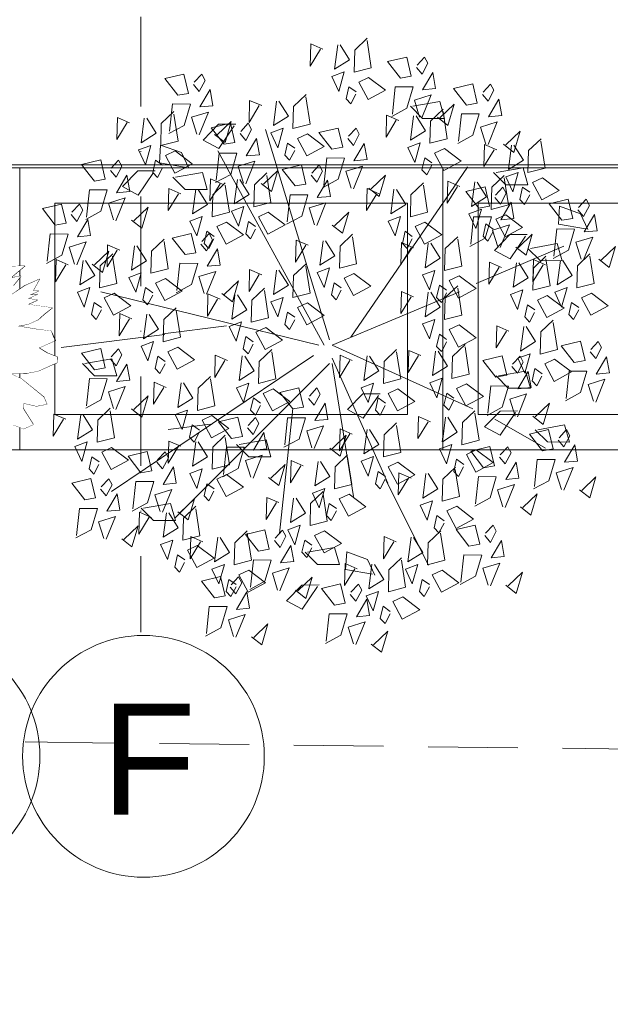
# Model space of a CAD drawing. Header units: centimetres. Extents: x -122 to 72759, y 3298 to 43172.
# Tile 95 of 243: x 36866 to 36949, y 10552 to 10692. Entities that reach past the tile are written whole.
import ezdxf

# ---------------------------------------------------------------- set-up
doc = ezdxf.new("R2010")
doc.units = ezdxf.units.CM
doc.header["$MEASUREMENT"] = 0
doc.linetypes.add('DASH2', pattern=[19.05, 12.7, -6.35])
doc.linetypes.add('DASHDOT', pattern=[25.4, 12.7, -6.35, 0, -6.35])
for name, color, linetype, lineweight in [('0-OSIE', 7, 'DASHDOT', 5), ('0-WIDOSK', 7, 'Continuous', 5), ('1-meble', 7, 'Continuous', 5), ('_ nowe meble', 7, 'Continuous', 5), ('PRZERYWANA', 7, 'DASH2', 5), ('wymiarowanie', 7, 'Continuous', 5), ('ZZZ_Xref', 7, 'Continuous', 5)]:
    doc.layers.add(name, color=color, linetype=linetype, lineweight=lineweight)
doc.styles.get("Standard").update_dxf_attribs({"font": 'ARIAL.TTF'})

# ---------------------------------------------------------------- blocks, each defined once
blk = doc.blocks.new('G$CA1DC9C89')
at = {"layer": '0-OSIE', "lineweight": 5, "ltscale": 40}
for centre in [(2205.18, -27.99), (2237, -28.01)]:
    blk.add_circle(centre, 17.14, dxfattribs=at)
at = {"layer": '1-meble', "lineweight": 5}
for p, q in [((2271.61, 70.53), (2274.34, 71.17)), ((2273.45, 68.17), (2271.61, 70.53)), ((2274.34, 71.17), (2274.98, 68.45)), ((2276.87, 71.15), (2275.81, 70.01)), ((2276.51, 68.72), (2277.33, 70.29)), ((2277.33, 70.29), (2276.87, 71.15)), ((2274.98, 68.45), (2273.45, 68.17)), ((2275.71, 69.68), (2276.51, 68.72)), ((2278.04, 68.99), (2276.58, 66.52)), ((2278.44, 66.7), (2278.04, 68.99)), ((2272.3, 63.08), (2272.72, 66.94)), ((2272.72, 66.94), (2275.25, 66.92)), ((2275.25, 66.92), (2274.36, 63.92)), ((2275.42, 65.05), (2277.82, 65.79)), ((2277.82, 65.79), (2276.5, 62.56)), ((2276.58, 66.52), (2278.44, 66.7)), ((2275.21, 64.19), (2279.04, 64.87)), ((2276.16, 62.66), (2275.42, 65.05)), ((2281.05, 64.48), (2279.02, 62.54)), ((2279.04, 64.87), (2279.72, 62.44)), ((2280.16, 61.48), (2281.05, 64.48)), ((2274.36, 63.92), (2272.21, 62.74)), ((2276.6, 62.45), (2274.87, 64.19)), ((2245.46, 59.4), (2247.65, 61.63)), ((2247.65, 61.63), (2250.11, 61.65)), ((2279.72, 62.44), (2276.6, 62.45)), ((2278.69, 62.64), (2280.16, 61.48)), ((2249.87, 61.41), (2247.68, 58.19)), ((2239.26, 56.17), (2239.44, 58.69)), ((2239.44, 58.69), (2242.38, 57.62)), ((2247.68, 58.19), (2245.46, 59.4)), ((2247.73, 57.55), (2250.26, 57.53)), ((2236.65, 12.21), (2234.81, 14.57)), ((2239.71, 12.76), (2240.54, 14.32)), ((2255.08, 14.47), (2251.95, 14.48)), ((2264.18, 13.06), (2265.96, 14.75)), ((2265.96, 14.41), (2266.55, 10.56)), ((2287.51, 14.41), (2288.31, 13.45)), ((2238.91, 13.72), (2239.71, 12.76)), ((2241.24, 13.03), (2239.78, 10.56)), ((2241.64, 10.73), (2241.24, 13.03)), ((2257.95, 13.93), (2257.87, 10.8)), ((2257.87, 10.8), (2259.32, 13.19)), ((2259.67, 13.18), (2257.95, 13.93)), ((2261.33, 10.36), (2261.77, 13.82)), ((2262.12, 13.81), (2263.45, 11.69)), ((2264.1, 9.94), (2264.18, 13.06)), ((2279.46, 11.32), (2281.24, 13.01)), ((2281.23, 12.67), (2281.82, 8.83)), ((2286.78, 13.18), (2285.25, 12.91)), ((2289.84, 13.72), (2288.39, 11.25)), ((2290.25, 11.43), (2289.84, 13.72)), ((2226.83, 10.74), (2229.55, 11.39)), ((2229.55, 11.39), (2230.2, 8.66)), ((2232.08, 11.36), (2231.02, 10.23)), ((2232.55, 10.5), (2232.08, 11.36)), ((2238.18, 12.48), (2236.65, 12.21)), ((2263.45, 11.69), (2261.33, 10.36)), ((2273.23, 12.19), (2273.15, 9.06)), ((2273.15, 9.06), (2274.6, 11.46)), ((2274.95, 11.45), (2273.23, 12.19)), ((2276.61, 8.62), (2277.05, 12.08)), ((2277.39, 12.08), (2278.73, 9.95)), ((2279.37, 8.2), (2279.46, 11.32)), ((2284.11, 7.81), (2284.53, 11.67)), ((2284.53, 11.67), (2287.05, 11.65)), ((2287.05, 11.65), (2286.17, 8.65)), ((2288.39, 11.25), (2290.25, 11.43)), ((2228.67, 8.39), (2226.83, 10.74)), ((2230.92, 9.9), (2231.72, 8.93)), ((2231.72, 8.93), (2232.55, 10.5)), ((2235.5, 7.11), (2235.92, 10.98)), ((2235.92, 10.98), (2238.45, 10.95)), ((2238.45, 10.95), (2237.56, 7.95)), ((2238.62, 9.09), (2241.02, 9.83)), ((2241.02, 9.83), (2239.7, 6.6)), ((2239.78, 10.56), (2241.64, 10.73)), ((2262.71, 9.97), (2260.96, 9.32)), ((2261.94, 7.21), (2262.71, 9.97)), ((2266.55, 10.56), (2264.1, 9.94)), ((2278.73, 9.95), (2276.61, 8.62)), ((2287.23, 9.79), (2289.62, 10.53)), ((2287.97, 7.39), (2287.23, 9.79)), ((2289.62, 10.53), (2288.3, 7.29)), ((2230.2, 8.66), (2228.67, 8.39)), ((2233.25, 9.21), (2231.8, 6.74)), ((2233.66, 6.91), (2233.25, 9.21)), ((2239.36, 6.7), (2238.62, 9.09)), ((2244.25, 8.51), (2242.22, 6.57)), ((2243.36, 5.51), (2244.25, 8.51)), ((2254.48, 8.71), (2254.4, 5.58)), ((2256.2, 7.97), (2254.48, 8.71)), ((2257.86, 5.14), (2258.3, 8.61)), ((2258.65, 8.6), (2259.98, 6.48)), ((2260.71, 7.85), (2262.49, 9.54)), ((2260.96, 9.32), (2261.94, 7.21)), ((2262.48, 9.19), (2263.07, 5.35)), ((2264.75, 8.53), (2266.16, 9.18)), ((2266.08, 6.06), (2264.75, 8.53)), ((2266.16, 9.18), (2268.54, 7.38)), ((2281.82, 8.83), (2279.37, 8.2)), ((2286.17, 8.65), (2284.01, 7.48)), ((2292.85, 9.21), (2290.83, 7.27)), ((2291.96, 6.21), (2292.85, 9.21)), ((2227.52, 3.29), (2227.94, 7.15)), ((2227.94, 7.15), (2230.47, 7.13)), ((2230.47, 7.13), (2229.58, 4.13)), ((2237.56, 7.95), (2235.41, 6.78)), ((2238.41, 5.44), (2236.68, 7.19)), ((2237.03, 7.19), (2240.85, 7.86)), ((2240.85, 7.86), (2241.54, 5.43)), ((2242.66, 5.76), (2244.44, 7.45)), ((2244.43, 7.11), (2245.02, 3.26)), ((2254.4, 5.58), (2255.85, 7.98)), ((2260.63, 4.72), (2260.71, 7.85)), ((2263.35, 7.87), (2262.95, 6.14)), ((2264.37, 7.15), (2263.35, 7.87)), ((2268.54, 7.38), (2266.08, 6.06)), ((2277.99, 8.23), (2276.23, 7.59)), ((2276.23, 7.59), (2277.22, 5.47)), ((2277.22, 5.47), (2277.99, 8.23)), ((2280.03, 6.79), (2281.44, 7.45)), ((2281.44, 7.45), (2283.82, 5.64)), ((2290.49, 7.37), (2291.96, 6.21)), ((2230.64, 5.27), (2233.03, 6.01)), ((2233.03, 6.01), (2231.71, 2.77)), ((2231.8, 6.74), (2233.66, 6.91)), ((2236.43, 6.63), (2236.35, 3.5)), ((2236.35, 3.5), (2237.8, 5.89)), ((2238.15, 5.88), (2236.43, 6.63)), ((2239.81, 3.06), (2240.25, 6.52)), ((2240.6, 6.51), (2241.93, 4.39)), ((2241.89, 6.67), (2243.36, 5.51)), ((2242.57, 2.64), (2242.66, 5.76)), ((2259.98, 6.48), (2257.86, 5.14)), ((2262.95, 6.14), (2263.63, 5.43)), ((2263.63, 5.43), (2264.36, 6.8)), ((2278.62, 6.13), (2278.23, 4.4)), ((2279.65, 5.41), (2278.62, 6.13)), ((2281.35, 4.32), (2280.03, 6.79)), ((2283.82, 5.64), (2281.35, 4.32)), ((2231.38, 2.87), (2230.64, 5.27)), ((2236.26, 4.69), (2234.24, 2.75)), ((2235.37, 1.69), (2236.26, 4.69)), ((2241.54, 5.43), (2238.41, 5.44)), ((2241.93, 4.39), (2239.81, 3.06)), ((2259.24, 4.76), (2257.48, 4.11)), ((2258.47, 2), (2259.24, 4.76)), ((2263.07, 5.35), (2260.63, 4.72)), ((2278.23, 4.4), (2278.9, 3.69)), ((2278.9, 3.69), (2279.64, 5.06)), ((2281.33, 4.14), (2284.06, 4.78)), ((2284.06, 4.78), (2284.7, 2.06)), ((2286.59, 4.76), (2285.53, 3.62)), ((2287.05, 3.9), (2286.59, 4.76)), ((2229.58, 4.13), (2227.42, 2.96)), ((2233.91, 2.85), (2235.37, 1.69)), ((2245.02, 3.26), (2242.57, 2.64)), ((2243.72, 3.15), (2243.64, 0.02)), ((2245.44, 2.41), (2243.72, 3.15)), ((2247.1, -0.42), (2247.54, 3.05)), ((2247.89, 3.04), (2249.22, 0.92)), ((2249.95, 2.29), (2251.73, 3.98)), ((2251.48, 3.44), (2254.2, 4.09)), ((2253.32, 1.09), (2251.48, 3.44)), ((2251.72, 3.63), (2252.31, -0.21)), ((2254.2, 4.09), (2254.84, 1.36)), ((2256.73, 4.07), (2255.67, 2.93)), ((2256.37, 1.63), (2257.2, 3.2)), ((2257.2, 3.2), (2256.73, 4.07)), ((2257.48, 4.11), (2258.47, 2)), ((2261.28, 3.31), (2262.69, 3.97)), ((2262.61, 0.84), (2261.28, 3.31)), ((2262.69, 3.97), (2265.07, 2.17)), ((2271.15, 3.15), (2271.06, 0.02)), ((2272.86, 2.41), (2271.15, 3.15)), ((2274.52, -0.42), (2274.96, 3.05)), ((2275.31, 3.04), (2276.64, 0.92)), ((2277.37, 2.29), (2279.16, 3.98)), ((2279.15, 3.63), (2279.74, -0.21)), ((2283.17, 1.78), (2281.33, 4.14)), ((2285.43, 3.29), (2286.23, 2.33)), ((2286.23, 2.33), (2287.05, 3.9)), ((2241.19, 2.67), (2239.43, 2.03)), ((2239.43, 2.03), (2240.42, -0.09)), ((2240.42, -0.09), (2241.19, 2.67)), ((2243.23, 1.23), (2244.64, 1.88)), ((2243.64, 0.02), (2245.09, 2.42)), ((2244.64, 1.88), (2247.02, 0.08)), ((2249.86, -0.84), (2249.95, 2.29)), ((2255.57, 2.6), (2256.37, 1.63)), ((2257.9, 1.91), (2256.45, -0.56)), ((2258.31, -0.39), (2257.9, 1.91)), ((2259.88, 2.66), (2259.48, 0.93)), ((2260.9, 1.93), (2259.88, 2.66)), ((2260.16, 0.21), (2260.89, 1.58)), ((2260.29, 0.93), (2264.11, 1.61)), ((2265.07, 2.17), (2262.61, 0.84)), ((2264.11, 1.61), (2264.8, -0.82)), ((2271.06, 0.02), (2272.52, 2.42)), ((2277.29, -0.84), (2277.37, 2.29)), ((2284.7, 2.06), (2283.17, 1.78)), ((2287.76, 2.6), (2286.3, 0.13)), ((2288.16, 0.31), (2287.76, 2.6)), ((2241.82, 0.57), (2241.43, -1.16)), ((2242.85, -0.15), (2241.82, 0.57)), ((2244.55, -1.24), (2243.23, 1.23)), ((2247.02, 0.08), (2244.55, -1.24)), ((2249.22, 0.92), (2247.1, -0.42)), ((2254.84, 1.36), (2253.32, 1.09)), ((2259.48, 0.93), (2260.16, 0.21)), ((2261.67, -0.81), (2259.94, 0.93)), ((2265.65, -1.53), (2265.83, 0.99)), ((2265.83, 0.99), (2268.76, -0.08)), ((2271.82, -1.54), (2273.6, 0.15)), ((2276.64, 0.92), (2274.52, -0.42)), ((2282.02, -3.31), (2282.44, 0.55)), ((2282.44, 0.55), (2284.97, 0.53)), ((2284.97, 0.53), (2284.08, -2.47)), ((2286.3, 0.13), (2288.16, 0.31)), ((2241.43, -1.16), (2242.11, -1.87)), ((2242.11, -1.87), (2242.84, -0.5)), ((2248.48, -0.8), (2246.72, -1.45)), ((2247.71, -3.56), (2248.48, -0.8)), ((2252.31, -0.21), (2249.86, -0.84)), ((2252.17, -4.01), (2252.59, -0.15)), ((2252.59, -0.15), (2255.12, -0.17)), ((2255.12, -0.17), (2254.23, -3.17)), ((2255.29, -2.03), (2257.68, -1.29)), ((2257.68, -1.29), (2256.36, -4.52)), ((2256.45, -0.56), (2258.31, -0.39)), ((2264.8, -0.82), (2261.67, -0.81)), ((2265.59, -0.67), (2265.51, -3.8)), ((2267.31, -1.41), (2265.59, -0.67)), ((2268.76, -0.08), (2269.8, -2.31)), ((2268.97, -4.24), (2269.41, -0.78)), ((2269.76, -0.79), (2271.09, -2.91)), ((2273.59, -0.19), (2274.18, -4.03)), ((2275.9, -0.8), (2274.15, -1.45)), ((2275.13, -3.56), (2275.9, -0.8)), ((2279.74, -0.21), (2277.29, -0.84)), ((2285.14, -1.34), (2287.54, -0.6)), ((2285.88, -3.73), (2285.14, -1.34)), ((2287.54, -0.6), (2286.22, -3.83)), ((2245.23, -3.16), (2247.95, -2.52)), ((2246.72, -1.45), (2247.71, -3.56)), ((2247.95, -2.52), (2248.6, -5.24)), ((2250.48, -2.54), (2249.42, -3.68)), ((2250.95, -3.4), (2250.48, -2.54)), ((2250.52, -2.25), (2251.93, -1.59)), ((2251.84, -4.72), (2250.52, -2.25)), ((2251.93, -1.59), (2254.31, -3.39)), ((2256.03, -4.43), (2255.29, -2.03)), ((2260.91, -2.61), (2258.89, -4.55)), ((2260.02, -5.61), (2260.91, -2.61)), ((2265.51, -3.8), (2266.96, -1.41)), ((2269.48, -2.19), (2265.65, -1.53)), ((2271.74, -4.66), (2271.82, -1.54)), ((2274.15, -1.45), (2275.13, -3.56)), ((2277.95, -2.25), (2279.35, -1.59)), ((2279.27, -4.72), (2277.95, -2.25)), ((2279.35, -1.59), (2281.74, -3.39)), ((2284.08, -2.47), (2281.93, -3.65)), ((2290.77, -1.91), (2288.74, -3.85)), ((2289.88, -4.91), (2290.77, -1.91)), ((2247.07, -5.52), (2245.23, -3.16)), ((2249.11, -2.91), (2248.72, -4.63)), ((2250.14, -3.63), (2249.11, -2.91)), ((2249.32, -4.01), (2250.12, -4.97)), ((2249.4, -5.35), (2250.13, -3.98)), ((2250.12, -4.97), (2250.95, -3.4)), ((2254.31, -3.39), (2251.84, -4.72)), ((2254.23, -3.17), (2252.07, -4.34)), ((2257.27, -5.95), (2259.46, -3.72)), ((2259.46, -3.72), (2261.91, -3.69)), ((2261.67, -3.94), (2259.49, -7.16)), ((2262.24, -4.2), (2264.96, -3.56)), ((2264.96, -3.56), (2265.61, -6.29)), ((2267.49, -3.58), (2266.43, -4.72)), ((2267.96, -4.45), (2267.49, -3.58)), ((2271.09, -2.91), (2268.97, -4.24)), ((2274.18, -4.03), (2271.74, -4.66)), ((2276.54, -2.91), (2276.15, -4.63)), ((2277.56, -3.63), (2276.54, -2.91)), ((2276.82, -5.35), (2277.55, -3.98)), ((2281.74, -3.39), (2279.27, -4.72)), ((2288.41, -3.75), (2289.88, -4.91)), ((2248.6, -5.24), (2247.07, -5.52)), ((2248.72, -4.63), (2249.4, -5.35)), ((2251.65, -4.7), (2250.2, -7.17)), ((2252.06, -6.99), (2251.65, -4.7)), ((2258.56, -4.45), (2260.02, -5.61)), ((2264.08, -6.56), (2262.24, -4.2)), ((2266.33, -5.05), (2267.13, -6.01)), ((2267.13, -6.01), (2267.96, -4.45)), ((2270.35, -4.63), (2268.59, -5.27)), ((2268.59, -5.27), (2269.58, -7.39)), ((2269.58, -7.39), (2270.35, -4.63)), ((2272.39, -6.07), (2273.8, -5.41)), ((2273.8, -5.41), (2276.18, -7.22)), ((2276.15, -4.63), (2276.82, -5.35)), ((2245.92, -10.61), (2246.34, -6.75)), ((2246.34, -6.75), (2248.87, -6.77)), ((2248.87, -6.77), (2247.98, -9.77)), ((2259.49, -7.16), (2257.27, -5.95)), ((2265.61, -6.29), (2264.08, -6.56)), ((2268.66, -5.74), (2267.21, -8.21)), ((2269.07, -8.04), (2268.66, -5.74)), ((2270.99, -6.73), (2270.59, -8.46)), ((2272.01, -7.45), (2270.99, -6.73)), ((2273.71, -8.54), (2272.39, -6.07)), ((2249.04, -8.64), (2251.43, -7.89)), ((2251.43, -7.89), (2250.11, -11.13)), ((2250.2, -7.17), (2252.06, -6.99)), ((2262.93, -11.66), (2263.35, -7.79)), ((2263.35, -7.79), (2265.88, -7.82)), ((2265.88, -7.82), (2264.99, -10.82)), ((2267.21, -8.21), (2269.07, -8.04)), ((2271.27, -9.17), (2272, -7.8)), ((2276.18, -7.22), (2273.71, -8.54)), ((2247.98, -9.77), (2245.82, -10.95)), ((2249.78, -11.03), (2249.04, -8.64)), ((2254.66, -9.21), (2252.64, -11.15)), ((2253.77, -12.21), (2254.66, -9.21)), ((2266.05, -9.68), (2268.44, -8.94)), ((2266.79, -12.07), (2266.05, -9.68)), ((2268.44, -8.94), (2267.12, -12.17)), ((2270.59, -8.46), (2271.27, -9.17)), ((2252.31, -11.05), (2253.77, -12.21)), ((2264.99, -10.82), (2262.83, -11.99)), ((2271.67, -10.26), (2269.65, -12.19)), ((2270.78, -13.26), (2271.67, -10.26)), ((2269.32, -12.1), (2270.78, -13.26))]:
    blk.add_line(p, q, dxfattribs=at)
for points in [[(2262.45, 72.27), (2260.73, 73.02), (2260.65, 69.89), (2262.1, 72.28)], [(2264.9, 72.9), (2266.23, 70.78), (2264.11, 69.45), (2264.55, 72.91)], [(2268.73, 73.5), (2269.32, 69.65), (2266.88, 69.03), (2266.96, 72.15), (2268.74, 73.84)], [(2244.12, 67.25), (2244.92, 66.29), (2245.74, 67.85), (2245.27, 68.72), (2244.21, 67.58)], [(2285.08, 65.86), (2285.88, 64.9), (2286.71, 66.46), (2286.24, 67.33), (2285.18, 66.19)], [(2260.05, 65.5), (2260.64, 61.66), (2258.2, 61.03), (2258.28, 64.16), (2260.06, 65.85)], [(2267.15, 66.24), (2266.13, 66.96), (2265.73, 65.23), (2266.41, 64.52), (2267.14, 65.89)], [(2240.71, 60.64), (2241.13, 64.51), (2243.66, 64.48), (2242.77, 61.48), (2240.61, 60.31)], [(2253.77, 64.28), (2252.05, 65.02), (2251.97, 61.89), (2253.42, 64.29)], [(2256.22, 64.91), (2257.55, 62.79), (2255.43, 61.45), (2255.87, 64.92)], [(2241.31, 63.07), (2241.9, 59.23), (2239.45, 58.6), (2239.53, 61.72), (2241.32, 63.42)], [(2244.57, 60.23), (2243.83, 62.62), (2246.22, 63.36), (2244.9, 60.13)], [(2273.21, 62.19), (2271.49, 62.94), (2271.41, 59.81), (2272.86, 62.2)], [(2279.49, 63.42), (2280.09, 59.57), (2277.64, 58.95), (2277.72, 62.07), (2279.5, 63.76)], [(2281.68, 59.25), (2282.1, 63.12), (2284.62, 63.09), (2283.74, 60.09), (2281.58, 58.92)], [(2235.02, 61.85), (2233.31, 62.59), (2233.22, 59.46), (2234.68, 61.86)], [(2237.47, 62.48), (2238.8, 60.35), (2236.68, 59.02), (2237.12, 62.49)], [(2247.1, 60.2), (2248.57, 59.04), (2249.45, 62.04), (2247.43, 60.1)], [(2250.71, 60.3), (2251.51, 59.33), (2252.34, 60.9), (2251.87, 61.77), (2250.81, 60.63)], [(2275.66, 62.82), (2276.99, 60.7), (2274.87, 59.37), (2275.31, 62.83)], [(2285.54, 58.83), (2284.8, 61.23), (2287.19, 61.97), (2285.87, 58.74)], [(2265.99, 59.6), (2266.79, 58.64), (2267.61, 60.21), (2267.15, 61.07), (2266.08, 59.93)], [(2288.06, 58.81), (2289.53, 57.65), (2290.42, 60.65), (2288.4, 58.71)], [(2258.47, 58.24), (2257.45, 58.96), (2257.05, 57.24), (2257.73, 56.52), (2258.46, 57.89)], [(2230.7, 13.75), (2229.67, 14.47), (2229.28, 12.75), (2229.95, 12.03), (2230.69, 13.4)], [(2252.21, 11.56), (2251.47, 13.96), (2253.86, 14.7), (2252.54, 11.46)], [(2282.42, 13.4), (2281.4, 14.13), (2281.01, 12.4), (2281.68, 11.68), (2282.41, 13.06)], [(2292.44, 10.24), (2292.86, 14.11), (2295.39, 14.08), (2294.5, 11.08), (2292.34, 9.91)], [(2254.74, 11.54), (2256.2, 10.38), (2257.09, 13.38), (2255.07, 11.44)], [(2296.3, 9.82), (2295.56, 12.22), (2297.95, 12.96), (2296.63, 9.73)], [(2271.31, 11.66), (2270.29, 12.39), (2269.9, 10.66), (2270.57, 9.95), (2271.3, 11.32)], [(2298.83, 9.8), (2300.29, 8.64), (2301.18, 11.64), (2299.16, 9.7)], [(2247.01, 9.93), (2245.99, 10.65), (2245.6, 8.92), (2246.27, 8.21), (2247, 9.58)], [(2271.39, 11.15), (2277.42, -0.92)]]:
    blk.add_lwpolyline(points, dxfattribs=at)
for points in [[(2240.02, 68.1), (2242.75, 68.74), (2243.39, 66.01), (2241.86, 65.74)], [(2263.73, 68.41), (2264.72, 66.3), (2265.49, 69.06)], [(2271.32, 66.47), (2268.85, 65.15), (2267.53, 67.62), (2268.94, 68.27)], [(2280.99, 66.71), (2283.71, 67.35), (2284.35, 64.62), (2282.82, 64.35)], [(2246.85, 64.26), (2246.45, 66.56), (2244.99, 64.09)], [(2287.82, 62.87), (2287.41, 65.17), (2285.96, 62.7)], [(2246.62, 61.14), (2249.34, 61.79), (2249.98, 59.06), (2248.46, 58.79)], [(2255.05, 60.42), (2256.04, 58.31), (2256.81, 61.07)], [(2262.64, 58.48), (2260.18, 57.15), (2258.85, 59.62), (2260.26, 60.28)], [(2261.89, 60.45), (2264.62, 61.09), (2265.26, 58.37), (2263.73, 58.09)], [(2253.45, 57.31), (2253.04, 59.61), (2251.59, 57.14)], [(2268.72, 56.62), (2268.32, 58.91), (2266.86, 56.44)], [(2274.5, 58.33), (2275.48, 56.22), (2276.25, 58.98)], [(2267.9, 13.84), (2268.88, 11.73), (2269.65, 14.49)], [(2243.6, 12.11), (2244.58, 9.99), (2245.35, 12.75)], [(2275.49, 11.9), (2273.02, 10.58), (2271.7, 13.05), (2273.1, 13.7)], [(2251.19, 10.16), (2248.72, 8.84), (2247.4, 11.31), (2248.8, 11.96)]]:
    blk.add_lwpolyline(points, close=True, dxfattribs=at)
at = {"layer": '_ nowe meble', "lineweight": 5, "ltscale": 0.5}
for points in [[(162.24, 764.75), (77.15, 765.38), (77.15, 495.81), (65.14, 495.81), (65.14, 465.82), (53.15, 465.82), (53.16, 56.24), (4727.78, 55.45)], [(2471.1, 55.45), (2285.24, 55.45)], [(2471.1, 15.45), (2285.24, 15.45)]]:
    blk.add_lwpolyline(points, dxfattribs=at)
at = {"layer": 'PRZERYWANA', "lineweight": 5}
blk.add_lwpolyline([(-389.44, 4.56), (3619.14, -42.34), (5340.22, -63.18)], dxfattribs=at)
at = {"layer": 'wymiarowanie', "lineweight": 5, "ltscale": 0.5}
blk.add_lwpolyline([(2759.45, 55.45), (2759.45, 15.45), (1725.13, 15.45), (1725.13, 3.45), (1437.13, 3.54), (1437.13, -8.46), (957.13, -8.46), (957.13, 3.49), (1.15, 3.49), (1.15, 633.82), (13.15, 633.82), (13.15, 645.82), (25.15, 645.82), (25.14, 705.82), (37.13, 705.82), (36.77, 764.65), (77.15, 765.38), (77.15, 495.81), (65.14, 495.82), (65.14, 465.82), (53.14, 465.82), (53.15, 55.54)], close=True, dxfattribs=at)
at = {"layer": '0-OSIE', "lineweight": 5, "ltscale": 40, "insert": (2218.55, -36.27), "char_height": 15.75, "attachment_point": 7, "rotation": 0}
blk.add_mtext_dynamic_manual_height_columns('\\pxqc;F', width=38.3331, gutter_width=12.5, heights=[17.57], dxfattribs=at)
at = {"lineweight": 5, "ltscale": 0.5}
blk.add_wipeout([(2219.45, 55.45), (2279.45, 55.45), (2279.45, 15.45), (2219.45, 15.45)], dxfattribs=at).dxf.layer = '_ nowe meble'
at = {"layer": '0-OSIE', "lineweight": 5}
blk.add_lwpolyline([(2236.61, 892.87), (2236.61, -10.41)], dxfattribs=at)
at = {"layer": '0-WIDOSK', "lineweight": 5}
for points in [[(2218.2, 41.48), (2220.18, 41.56), (2218.12, 39.83), (2219.62, 40.1), (2218.58, 38.82)], [(2218.36, 37.51), (2220.23, 38.75), (2222.25, 39.66), (2221.35, 38.04), (2222.18, 38.01), (2220.83, 37.4), (2221.99, 37.52), (2220.64, 36.92), (2221.96, 36.7), (2220.61, 36.09), (2224.06, 35.61), (2222.86, 34.67), (2222, 33.88), (2220.66, 33.28), (2219.16, 33.01), (2221.78, 32.57), (2223.92, 32.31), (2224.52, 30.97), (2224.19, 30.82), (2222.16, 29.91), (2223.29, 29.2), (2224.75, 28.64), (2224.72, 27.82), (2222.02, 26.61), (2220.53, 26.34), (2217.71, 26.3)], [(2216.1, 27.19), (2219.67, 25.55), (2222.86, 22.94), (2223.31, 21.93), (2221.81, 21.66), (2220.01, 22.07), (2219.98, 21.24), (2221.37, 19.04), (2220.02, 18.43), (2218.56, 18.99)]]:
    blk.add_lwpolyline(points, dxfattribs=at)
at = {"layer": '1-meble', "lineweight": 5}
for p, q in [((2242.38, 57.62), (2243.42, 55.39)), ((2247.31, 53.69), (2247.73, 57.55)), ((2250.26, 57.53), (2249.37, 54.53)), ((2243.09, 55.51), (2239.26, 56.17)), ((2250.43, 55.67), (2252.82, 56.41)), ((2234.01, 52.79), (2236.2, 55.03)), ((2236.2, 55.03), (2238.65, 55.05)), ((2238.41, 54.8), (2236.23, 51.59)), ((2241.54, 54.11), (2245.36, 54.79)), ((2245.36, 54.79), (2246.05, 52.36)), ((2249.37, 54.53), (2247.21, 53.36)), ((2251.17, 53.27), (2250.43, 55.67)), ((2242.92, 52.37), (2241.19, 54.11)), ((2236.23, 51.59), (2234.01, 52.79)), ((2246.05, 52.36), (2242.92, 52.37)), ((2222.66, 49.67), (2225.39, 50.32)), ((2227.92, 50.29), (2226.86, 49.16)), ((2228.38, 49.43), (2227.92, 50.29)), ((2227.56, 47.86), (2228.38, 49.43)), ((2226.76, 48.83), (2227.56, 47.86)), ((2229.09, 48.14), (2227.63, 45.67)), ((2229.49, 45.84), (2229.09, 48.14)), ((2226.47, 44.2), (2228.87, 44.94)), ((2228.87, 44.94), (2227.55, 41.7)), ((2227.63, 45.67), (2229.49, 45.84)), ((2227.21, 41.8), (2226.47, 44.2)), ((2232.1, 43.62), (2230.07, 41.68)), ((2231.21, 40.62), (2232.1, 43.62)), ((2229.74, 41.78), (2231.21, 40.62)), ((2228.69, 27.69), (2232.52, 28.37)), ((2232.52, 28.37), (2233.21, 25.94)), ((2230.08, 25.95), (2228.35, 27.7)), ((2233.21, 25.94), (2230.08, 25.95)), ((2265.94, 21.16), (2268.13, 23.39)), ((2268.13, 23.39), (2270.59, 23.42)), ((2270.35, 23.17), (2268.17, 19.96)), ((2268.17, 19.96), (2265.94, 21.16)), ((2250.56, 16.22), (2254.39, 16.9)), ((2254.39, 16.9), (2255.08, 14.47)), ((2251.95, 14.48), (2250.22, 16.22)), ((2234.81, 14.57), (2237.54, 15.21)), ((2237.54, 15.21), (2238.18, 12.48)), ((2240.07, 15.19), (2239.01, 14.05)), ((2240.54, 14.32), (2240.07, 15.19))]:
    blk.add_line(p, q, dxfattribs=at)
for points in [[(2263.37, 31.08), (2254.33, 60.88)], [(2262.62, 30.32), (2247.55, 57.87)], [(2232.31, 55.08), (2233.11, 54.12), (2233.94, 55.69), (2233.47, 56.55), (2232.41, 55.42)], [(2239.72, 55.81), (2238.7, 56.53), (2238.31, 54.8), (2238.98, 54.09), (2239.71, 55.46)], [(2252.82, 56.41), (2251.5, 53.17)], [(2262.58, 53), (2263, 56.86), (2265.53, 56.84), (2264.64, 53.84), (2262.48, 52.66)], [(2277.91, 56.16), (2276.89, 56.88), (2276.49, 55.15), (2277.17, 54.44), (2277.9, 55.81)], [(2254.5, 54.38), (2255.09, 50.54), (2252.64, 49.91), (2252.73, 53.04), (2254.51, 54.73)], [(2253.69, 53.25), (2255.16, 52.09), (2256.05, 55.09), (2254.03, 53.15)], [(2260.78, 54.39), (2261.58, 53.42), (2262.41, 54.99), (2261.94, 55.86), (2260.88, 54.72)], [(2266.44, 52.58), (2265.7, 54.97), (2268.09, 55.71), (2266.78, 52.48)], [(2248.21, 53.16), (2246.5, 53.9), (2246.41, 50.77), (2247.87, 53.17)], [(2248.6, 52.99), (2249.19, 49.15), (2246.74, 48.52), (2246.82, 51.64), (2248.61, 53.34)], [(2250.66, 53.79), (2251.99, 51.66), (2249.88, 50.33), (2250.32, 53.8)], [(2268.97, 52.56), (2270.44, 51.4), (2271.32, 54.4), (2269.3, 52.46)], [(2276.72, 52.99), (2277.31, 49.15), (2274.86, 48.52), (2274.94, 51.64), (2276.73, 53.34)], [(2228.91, 48.48), (2229.33, 52.34), (2231.86, 52.32), (2230.97, 49.32), (2228.81, 48.14)], [(2242.31, 51.77), (2240.6, 52.51), (2240.51, 49.38), (2241.97, 51.78)], [(2244.76, 52.4), (2246.09, 50.27), (2243.97, 48.94), (2244.41, 52.41)], [(2270.43, 51.77), (2268.72, 52.51), (2268.63, 49.38), (2270.09, 51.78)], [(2272.88, 52.4), (2274.21, 50.27), (2272.09, 48.94), (2272.53, 52.41)], [(2232.77, 48.06), (2232.03, 50.45), (2234.42, 51.2), (2233.1, 47.96)], [(2257.38, 47.78), (2257.8, 51.64), (2260.32, 51.62), (2259.44, 48.62), (2257.28, 47.45)], [(2261.24, 47.36), (2260.5, 49.76), (2262.89, 50.5), (2261.57, 47.27)], [(2235.3, 48.04), (2236.76, 46.88), (2237.65, 49.88), (2235.63, 47.94)], [(2263.76, 47.34), (2265.23, 46.18), (2266.12, 49.18), (2264.1, 47.24)], [(2252.91, 47.12), (2251.89, 47.84), (2251.5, 46.11), (2252.17, 45.4), (2252.9, 46.77)], [(2245.16, 44.65), (2245.96, 43.69), (2246.78, 45.26), (2246.32, 46.12), (2245.26, 44.99)], [(2247.01, 45.73), (2245.99, 46.45), (2245.6, 44.72), (2246.27, 44.01), (2247, 45.38)], [(2275.13, 45.73), (2274.11, 46.45), (2273.72, 44.72), (2274.39, 44.01), (2275.12, 45.38)], [(2239.92, 44.99), (2240.51, 41.15), (2238.06, 40.52), (2238.15, 43.65), (2239.93, 45.34)], [(2260.37, 44.47), (2258.65, 45.21), (2258.56, 42.08), (2260.02, 44.48)], [(2262.81, 45.1), (2264.15, 42.97), (2262.03, 41.64), (2262.47, 45.11)], [(2266.65, 45.69), (2267.24, 41.85), (2264.79, 41.22), (2264.88, 44.35), (2266.66, 46.04)], [(2275.29, 44.12), (2273.58, 44.86), (2273.49, 41.73), (2274.95, 44.13)], [(2233.63, 43.77), (2231.92, 44.51), (2231.83, 41.39), (2233.29, 43.78)], [(2236.08, 44.4), (2237.41, 42.28), (2235.29, 40.95), (2235.74, 44.41)], [(2228.79, 42.32), (2230.12, 40.19), (2228, 38.86), (2228.44, 42.33)], [(2232.63, 42.91), (2233.22, 39.07), (2230.77, 38.44), (2230.86, 41.56), (2232.64, 43.26)], [(2241.75, 38.05), (2242.17, 41.91), (2244.7, 41.89), (2243.81, 38.89), (2241.66, 37.72)], [(2245.61, 37.63), (2244.87, 40.03), (2247.27, 40.77), (2245.95, 37.53)], [(2253.77, 40.3), (2252.05, 41.04), (2251.97, 37.91), (2253.42, 40.31)], [(2256.22, 40.93), (2257.55, 38.8), (2255.43, 37.47), (2255.87, 40.93)], [(2260.05, 41.52), (2260.64, 37.68), (2258.2, 37.05), (2258.28, 40.17), (2260.06, 41.86)], [(2248.14, 37.61), (2249.61, 36.45), (2250.5, 39.45), (2248.47, 37.51)], [(2265.06, 38.43), (2264.04, 39.15), (2263.65, 37.42), (2264.32, 36.71), (2265.06, 38.08)], [(2261.87, 30.32), (2230.97, 37.87)], [(2238.33, 37.73), (2237.31, 38.46), (2236.92, 36.73), (2237.59, 36.02), (2238.32, 37.39)], [(2254.15, 38.04), (2254.74, 34.2), (2252.29, 33.57), (2252.38, 36.7), (2254.16, 38.39)], [(2275.29, 37.17), (2273.58, 37.91), (2273.49, 34.78), (2274.95, 37.18)], [(2231.04, 35.65), (2230.02, 36.37), (2229.63, 34.64), (2230.3, 33.93), (2231.03, 35.3)], [(2247.87, 36.82), (2246.15, 37.56), (2246.07, 34.43), (2247.52, 36.83)], [(2250.32, 37.45), (2251.65, 35.33), (2249.53, 33.99), (2249.97, 37.46)], [(2241.65, 35.26), (2242.25, 31.42), (2239.8, 30.79), (2239.88, 33.92), (2241.66, 35.61)], [(2258.47, 34.26), (2257.45, 34.98), (2257.05, 33.25), (2257.73, 32.54), (2258.46, 33.91)], [(2235.37, 34.04), (2233.65, 34.78), (2233.57, 31.65), (2235.02, 34.05)], [(2237.82, 34.67), (2239.15, 32.55), (2237.03, 31.21), (2237.47, 34.68)], [(2239.73, 31.9), (2248.78, 33.04)], [(2252.57, 30.78), (2251.54, 31.51), (2251.15, 29.78), (2251.83, 29.06), (2252.56, 30.43)], [(2232.31, 28.32), (2233.11, 27.36), (2233.94, 28.92), (2233.47, 29.79), (2232.41, 28.65)], [(2255.19, 29.35), (2255.78, 25.51), (2253.34, 24.88), (2253.42, 28.01), (2255.2, 29.7)], [(2272.9, 29.35), (2273.49, 25.51), (2271.04, 24.88), (2271.13, 28.01), (2272.91, 29.7)], [(2276.34, 28.83), (2274.62, 29.57), (2274.53, 26.44), (2275.99, 28.83)], [(2261.11, 28.82), (2232.47, 9.57)], [(2240.07, 28), (2239.05, 28.72), (2238.65, 27), (2239.33, 26.28), (2240.06, 27.65)], [(2248.91, 28.13), (2247.19, 28.87), (2247.11, 25.74), (2248.56, 28.14)], [(2251.36, 28.76), (2252.69, 26.64), (2250.57, 25.3), (2251.01, 28.77)], [(2263.75, 28.44), (2271.66, 10.71)], [(2266.61, 28.13), (2264.9, 28.87), (2264.81, 25.74), (2266.27, 28.14)], [(2269.06, 28.76), (2270.39, 26.64), (2268.27, 25.3), (2268.72, 28.77)], [(2263.37, 27.68), (2241.52, 5.8)], [(2263.75, 27.68), (2266.77, 8.82)], [(2228.91, 21.71), (2229.33, 25.58), (2231.86, 25.55), (2230.97, 22.55), (2228.81, 21.38)], [(2246.51, 25.53), (2247.11, 21.69), (2244.66, 21.06), (2244.74, 24.19), (2246.52, 25.88)], [(2232.77, 21.3), (2232.03, 23.69), (2234.42, 24.43), (2233.1, 21.2)], [(2240.23, 24.31), (2238.51, 25.05), (2238.43, 21.92), (2239.88, 24.32)], [(2242.68, 24.94), (2244.01, 22.81), (2241.89, 21.48), (2242.33, 24.95)], [(2260.43, 22.76), (2261.23, 21.79), (2262.06, 23.36), (2261.59, 24.23), (2260.53, 23.09)], [(2235.3, 21.27), (2236.76, 20.11), (2237.65, 23.11), (2235.63, 21.17)], [(2253.61, 22.09), (2252.59, 22.82), (2252.19, 21.09), (2252.87, 20.37), (2253.6, 21.74)], [(2271.31, 22.09), (2270.29, 22.82), (2269.9, 21.09), (2270.57, 20.37), (2271.3, 21.74)], [(2232.28, 21.01), (2232.87, 17.17), (2230.42, 16.54), (2230.51, 19.67), (2232.29, 21.36)], [(2258.2, 21.34), (2256.31, 3.61)], [(2228.44, 20.42), (2229.78, 18.3), (2227.66, 16.96), (2228.1, 20.43)], [(2251.75, 18.59), (2252.55, 17.62), (2253.38, 19.19), (2252.91, 20.05), (2251.85, 18.92)], [(2257.03, 16.15), (2257.45, 20.01), (2259.98, 19.99), (2259.09, 16.99), (2256.93, 15.82)], [(2277.72, 19.44), (2276.01, 20.18), (2275.92, 17.06), (2277.38, 19.45)], [(2246.52, 19.08), (2240.49, 18.32)], [(2244.93, 18.27), (2243.91, 18.99), (2243.51, 17.26), (2244.19, 16.55), (2244.92, 17.92)], [(2260.89, 15.73), (2260.15, 18.13), (2262.54, 18.87), (2261.22, 15.64)], [(2266.61, 17.7), (2264.9, 18.44), (2264.81, 15.32), (2266.27, 17.71)], [(2269.06, 18.33), (2270.39, 16.21), (2268.27, 14.88), (2268.72, 18.34)], [(2272.9, 18.92), (2273.49, 15.08), (2271.04, 14.45), (2271.13, 17.58), (2272.91, 19.27)], [(2248.6, 17.19), (2249.19, 13.35), (2246.74, 12.72), (2246.82, 15.84), (2248.61, 17.53)], [(2263.42, 15.71), (2264.88, 14.55), (2265.77, 17.55), (2263.75, 15.61)], [(2242.31, 15.96), (2240.6, 16.71), (2240.51, 13.58), (2241.97, 15.97)], [(2244.76, 16.59), (2246.09, 14.47), (2243.97, 13.14), (2244.41, 16.6)], [(2248.35, 11.98), (2248.77, 15.84), (2251.3, 15.82), (2250.41, 12.82), (2248.25, 11.65)]]:
    blk.add_lwpolyline(points, dxfattribs=at)
for points in [[(2236.31, 57.99), (2237.29, 55.87), (2238.06, 58.64)], [(2243.9, 56.04), (2241.43, 54.72), (2240.11, 57.19), (2241.51, 57.85)], [(2228.22, 55.93), (2230.94, 56.57), (2231.58, 53.85), (2230.06, 53.57)], [(2256.69, 55.24), (2259.41, 55.88), (2260.05, 53.15), (2258.52, 52.88)], [(2235.05, 52.1), (2234.64, 54.39), (2233.19, 51.92)], [(2263.52, 51.4), (2263.11, 53.7), (2261.65, 51.23)], [(2249.5, 49.3), (2250.48, 47.18), (2251.25, 49.95)], [(2257.09, 47.35), (2254.62, 46.03), (2253.3, 48.5), (2254.71, 49.16)], [(2243.6, 47.91), (2244.58, 45.79), (2245.35, 48.55)], [(2251.19, 45.96), (2248.72, 44.64), (2247.4, 47.11), (2248.8, 47.77)], [(2271.72, 47.91), (2272.7, 45.79), (2273.47, 48.55)], [(2241.06, 45.5), (2243.79, 46.15), (2244.43, 43.42), (2242.9, 43.15)], [(2247.89, 41.67), (2247.49, 43.96), (2246.03, 41.5)], [(2234.92, 39.91), (2235.9, 37.8), (2236.67, 40.56)], [(2261.65, 40.61), (2262.64, 38.49), (2263.4, 41.26)], [(2276.58, 40.26), (2277.56, 38.15), (2278.33, 40.91)], [(2242.51, 37.97), (2240.04, 36.64), (2238.72, 39.11), (2240.12, 39.77)], [(2269.24, 38.66), (2266.77, 37.34), (2265.45, 39.81), (2266.86, 40.47)], [(2227.63, 37.83), (2228.61, 35.71), (2229.38, 38.47)], [(2235.22, 35.88), (2232.75, 34.56), (2231.43, 37.03), (2232.83, 37.69)], [(2255.05, 36.44), (2256.04, 34.32), (2256.81, 37.08)], [(2262.64, 34.49), (2260.18, 33.17), (2258.85, 35.64), (2260.26, 36.3)], [(2249.15, 32.96), (2250.14, 30.85), (2250.91, 33.61)], [(2276.58, 33.31), (2277.56, 31.2), (2278.33, 33.96)], [(2256.74, 31.02), (2254.27, 29.69), (2252.95, 32.16), (2254.36, 32.82)], [(2236.66, 30.18), (2237.64, 28.07), (2238.41, 30.83)], [(2228.22, 29.17), (2230.94, 29.81), (2231.58, 27.08), (2230.06, 26.81)], [(2244.24, 28.24), (2241.78, 26.91), (2240.45, 29.38), (2241.86, 30.04)], [(2235.05, 25.33), (2234.64, 27.63), (2233.19, 25.16)], [(2250.19, 24.27), (2251.18, 22.16), (2251.95, 24.92)], [(2257.78, 22.33), (2255.32, 21), (2253.99, 23.47), (2255.4, 24.13)], [(2256.34, 23.6), (2259.06, 24.25), (2259.7, 21.52), (2258.18, 21.25)], [(2267.9, 24.27), (2268.88, 22.16), (2269.65, 24.92)], [(2275.49, 22.33), (2273.02, 21), (2271.7, 23.47), (2273.1, 24.13)], [(2241.52, 20.45), (2242.5, 18.33), (2243.27, 21.1)], [(2263.17, 19.77), (2262.76, 22.07), (2261.31, 19.6)], [(2249.1, 18.5), (2246.64, 17.18), (2245.31, 19.65), (2246.72, 20.31)], [(2247.66, 19.43), (2250.38, 20.08), (2251.03, 17.35), (2249.5, 17.08)], [(2254.49, 15.6), (2254.08, 17.9), (2252.63, 15.43)], [(2227.28, 15.93), (2228.27, 13.82), (2229.04, 16.58)], [(2234.87, 13.99), (2232.4, 12.66), (2231.08, 15.13), (2232.49, 15.79)]]:
    blk.add_lwpolyline(points, close=True, dxfattribs=at)
at = {"layer": '_ nowe meble', "lineweight": 5, "ltscale": 0.5}
for points in [[(2219.45, 55.45), (2219.45, 15.45), (2279.45, 15.45), (2279.45, 55.45)], [(2224.45, 50.45), (2224.45, 20.45), (2274.45, 20.45), (2274.45, 50.45)]]:
    blk.add_lwpolyline(points, close=True, dxfattribs=at)
at = {"lineweight": 5}
blk.add_wipeout([(2201.91, 20.03), (2203.85, 22.92), (2205.76, 24.99), (2205.99, 22.67), (2203.6, 20.78), (2201.88, 19.21), (2201.5, 18.23), (2203.34, 18.65), (2203.3, 17.82), (2203.87, 15.65), (2205.59, 17.23), (2209.17, 23.69), (2209.11, 18.4), (2207.7, 16.15), (2207.34, 15.2), (2207.25, 13.52), (2208.34, 11.99), (2209.24, 13.6), (2209.5, 15.74), (2210.69, 16.68), (2210.62, 15.03), (2211.87, 13.16), (2212.24, 14.14), (2213.39, 17.89), (2213.68, 20.85), (2211.57, 25.57), (2214.39, 21.98), (2218.56, 18.99), (2220.02, 18.43), (2221.37, 19.04), (2219.98, 21.24), (2220.01, 22.07), (2221.81, 21.66), (2223.31, 21.93), (2222.86, 22.94), (2219.67, 25.55), (2216.1, 27.19), (2217.71, 26.3), (2220.53, 26.34), (2222.02, 26.61), (2224.72, 27.82), (2224.75, 28.64), (2223.29, 29.2), (2222.16, 29.91), (2224.35, 30.89), (2223.92, 32.31), (2221.78, 32.57), (2219.16, 33.01), (2220.66, 33.28), (2222, 33.88), (2222, 33.88), (2222.86, 34.67), (2224.06, 35.61), (2220.61, 36.09), (2221.96, 36.7), (2220.64, 36.92), (2221.99, 37.52), (2220.83, 37.4), (2222.18, 38.01), (2221.35, 38.04), (2222.25, 39.66), (2220.23, 38.75), (2218.36, 37.51), (2215.78, 35.14), (2215.4, 34.17), (2214.54, 33.38), (2212.52, 32.47), (2212.66, 35.77), (2218.58, 38.82), (2219.62, 40.1), (2218.12, 39.83), (2220.18, 41.56), (2218.2, 41.48), (2216.29, 39.42), (2210.68, 35.69), (2212.62, 38.58), (2214.67, 40.31), (2214.11, 42.48), (2212.54, 40.57), (2212.34, 43.72), (2210.34, 47.27), (2211.14, 42.78), (2209.17, 39.06), (2208.54, 35.94), (2205.01, 38.41), (2204.17, 42.08), (2206.08, 44.15), (2207.95, 45.39), (2205.47, 45.5), (2207.35, 46.74), (2203.82, 45.57), (2202.26, 43.65), (2199.14, 44.28), (2201.85, 41.85), (2203.14, 37.17), (2200.95, 40.23), (2201.82, 37.39), (2200.06, 38.62), (2202.28, 36.38), (2200.14, 36.63), (2202.09, 35.89), (2197.97, 36.06), (2197.11, 35.28), (2199.88, 34.5), (2201.43, 31.95), (2202.7, 30.9), (2200.72, 30.82), (2195.08, 34.37), (2189.91, 33.27), (2191.87, 32.52), (2189.47, 30.64), (2191.95, 30.54), (2191.32, 27.42), (2193.04, 29), (2194.39, 29.61), (2199.18, 29.73), (2202.26, 28.28), (2197.5, 28.98), (2194.65, 28.11), (2197.09, 27.18), (2195.26, 26.76), (2196.53, 25.71), (2202.68, 26.44), (2200.96, 24.86), (2199.46, 24.6), (2196.39, 22.41), (2193.17, 20.57), (2193.78, 19.22), (2196.1, 19.45), (2197.41, 19.23), (2196.67, 17.28), (2199.37, 18.49)], dxfattribs=at).dxf.layer = '0-WIDOSK'
at = {"lineweight": 5, "ltscale": 0.5}
blk.add_wipeout([(2279.45, 55.45), (2339.45, 55.45), (2339.45, 15.45), (2279.45, 15.45)], dxfattribs=at).dxf.layer = '_ nowe meble'
at = {"layer": '1-meble', "lineweight": 5}
for p, q in [((2288.4, 53.06), (2286.67, 54.81)), ((2287.02, 54.81), (2290.84, 55.48)), ((2290.84, 55.48), (2291.53, 53.05)), ((2291.53, 53.05), (2288.4, 53.06)), ((2225.39, 50.32), (2226.03, 47.59)), ((2224.5, 47.32), (2222.66, 49.67)), ((2295.85, 47.48), (2296.03, 50)), ((2296.03, 50), (2298.97, 48.93)), ((2298.97, 48.93), (2300.01, 46.7)), ((2226.03, 47.59), (2224.5, 47.32)), ((2223.35, 42.22), (2223.77, 46.08)), ((2223.77, 46.08), (2226.3, 46.06)), ((2299.68, 46.82), (2295.85, 47.48)), ((2226.3, 46.06), (2225.41, 43.06)), ((2286.77, 43.75), (2288.96, 45.99)), ((2288.96, 45.99), (2291.42, 46.01)), ((2291.18, 45.76), (2289, 42.55)), ((2291.88, 44.03), (2295.7, 44.71)), ((2295.7, 44.71), (2296.39, 42.28)), ((2289, 42.55), (2286.77, 43.75)), ((2293.26, 42.29), (2291.53, 44.03)), ((2225.41, 43.06), (2223.26, 41.89)), ((2296.39, 42.28), (2293.26, 42.29)), ((2287.36, 25.96), (2291.19, 26.63)), ((2291.19, 26.63), (2291.88, 24.2)), ((2288.75, 24.21), (2287.02, 25.96)), ((2291.88, 24.2), (2288.75, 24.21)), ((2285.39, 18.73), (2287.58, 20.96)), ((2287.58, 20.96), (2290.03, 20.99)), ((2289.79, 20.74), (2287.61, 17.52)), ((2287.61, 17.52), (2285.39, 18.73)), ((2294.3, 16.57), (2292.57, 18.31)), ((2292.92, 18.31), (2296.74, 18.99)), ((2296.74, 18.99), (2297.43, 16.55)), ((2283.42, 15.26), (2286.14, 15.91)), ((2286.14, 15.91), (2286.78, 13.18)), ((2288.67, 15.88), (2287.61, 14.75)), ((2289.14, 15.02), (2288.67, 15.88)), ((2297.43, 16.55), (2294.3, 16.57)), ((2285.25, 12.91), (2283.42, 15.26)), ((2288.31, 13.45), (2289.14, 15.02))]:
    blk.add_line(p, q, dxfattribs=at)
for points in [[(2287.1, 58.02), (2285.38, 58.76), (2285.3, 55.64), (2286.75, 58.03)], [(2289.54, 58.65), (2290.88, 56.53), (2288.76, 55.2), (2289.2, 58.66)], [(2293.38, 59.24), (2293.97, 55.4), (2291.52, 54.77), (2291.61, 57.9), (2293.39, 59.59)], [(2266.39, 31.46), (2282.97, 55.6)], [(2281.89, 52.81), (2280.17, 53.55), (2280.09, 50.42), (2281.54, 52.82)], [(2284.34, 53.44), (2285.67, 51.32), (2283.55, 49.98), (2283.99, 53.45)], [(2288.17, 54.03), (2288.76, 50.19), (2286.32, 49.56), (2286.4, 52.69), (2288.18, 54.38)], [(2286.82, 51.26), (2287.62, 50.3), (2288.44, 51.86), (2287.97, 52.73), (2286.91, 51.59)], [(2291.8, 51.99), (2290.77, 52.71), (2290.38, 50.98), (2291.06, 50.27), (2291.79, 51.64)], [(2298.62, 49.52), (2299.42, 48.56), (2300.25, 50.13), (2299.78, 50.99), (2298.72, 49.85)], [(2283.41, 44.65), (2283.83, 48.52), (2286.36, 48.49), (2285.47, 45.49), (2283.31, 44.32)], [(2286.59, 46.77), (2285.57, 47.49), (2285.17, 45.77), (2285.85, 45.05), (2286.58, 46.42)], [(2287.27, 44.24), (2286.53, 46.63), (2288.92, 47.37), (2287.61, 44.14)], [(2295.22, 42.92), (2295.64, 46.78), (2298.16, 46.76), (2297.28, 43.76), (2295.12, 42.58)], [(2277.74, 44.75), (2279.07, 42.63), (2276.95, 41.29), (2277.39, 44.76)], [(2281.58, 45.34), (2282.17, 41.5), (2279.72, 40.87), (2279.8, 44), (2281.59, 45.69)], [(2289.8, 44.21), (2291.27, 43.05), (2292.15, 46.05), (2290.13, 44.11)], [(2299.08, 42.5), (2298.34, 44.89), (2300.73, 45.63), (2299.41, 42.4)], [(2284.2, 39.07), (2296.63, 44.35)], [(2301.6, 42.48), (2303.07, 41.32), (2303.96, 44.32), (2301.94, 42.38)], [(2226.34, 41.69), (2224.63, 42.43), (2224.54, 39.3), (2226, 41.7)], [(2287.79, 41.34), (2286.07, 42.08), (2285.99, 38.95), (2287.44, 41.35)], [(2290.24, 41.97), (2291.57, 39.85), (2289.45, 38.51), (2289.89, 41.98)], [(2294.08, 42.56), (2294.67, 38.72), (2292.22, 38.09), (2292.3, 41.22), (2294.08, 42.91)], [(2294.04, 41.69), (2292.32, 42.43), (2292.24, 39.3), (2293.69, 41.7)], [(2296.49, 42.32), (2297.82, 40.19), (2295.7, 38.86), (2296.14, 42.33)], [(2300.32, 42.91), (2300.92, 39.07), (2298.47, 38.44), (2298.55, 41.56), (2300.33, 43.26)], [(2281.84, 37.87), (2263.75, 30.32), (2283.72, 21.27)], [(2277.74, 37.8), (2279.07, 35.67), (2276.95, 34.34), (2277.39, 37.81)], [(2279.99, 38.08), (2278.97, 38.8), (2278.58, 37.08), (2279.25, 36.36), (2279.98, 37.73)], [(2281.58, 38.39), (2282.17, 34.55), (2279.72, 33.92), (2279.8, 37.05), (2281.59, 38.74)], [(2298.74, 35.65), (2297.72, 36.37), (2297.32, 34.64), (2298, 33.93), (2298.73, 35.3)], [(2292.49, 35.3), (2291.47, 36.02), (2291.07, 34.3), (2291.75, 33.58), (2292.48, 34.95)], [(2295.12, 33.52), (2295.71, 29.68), (2293.26, 29.05), (2293.34, 32.18), (2295.13, 33.87)], [(2288.83, 32.3), (2287.12, 33.04), (2287.03, 29.92), (2288.49, 32.31)], [(2291.28, 32.93), (2292.61, 30.81), (2290.49, 29.47), (2290.93, 32.94)], [(2240.01, 31.83), (2225.31, 29.95)], [(2279.99, 31.13), (2278.97, 31.85), (2278.58, 30.12), (2279.25, 29.41), (2279.98, 30.78)], [(2300.36, 29.36), (2301.16, 28.4), (2301.98, 29.97), (2301.51, 30.83), (2300.45, 29.69)], [(2278.78, 29.45), (2280.11, 27.33), (2278, 26), (2278.44, 29.46)], [(2282.62, 30.05), (2283.21, 26.21), (2280.76, 25.58), (2280.85, 28.7), (2282.63, 30.39)], [(2289.25, 27.27), (2290.05, 26.31), (2290.87, 27.88), (2290.41, 28.74), (2289.34, 27.61)], [(2293.53, 26.26), (2292.51, 26.99), (2292.12, 25.26), (2292.79, 24.54), (2293.52, 25.92)], [(2296.95, 22.76), (2297.37, 26.62), (2299.9, 26.6), (2299.01, 23.6), (2296.85, 22.42)], [(2300.81, 22.34), (2300.07, 24.73), (2302.46, 25.47), (2301.14, 22.24)], [(2285.84, 20.67), (2286.26, 24.53), (2288.79, 24.51), (2287.9, 21.51), (2285.74, 20.34)], [(2281.03, 22.79), (2280.01, 23.51), (2279.62, 21.78), (2280.29, 21.07), (2281.02, 22.44)], [(2289.7, 20.25), (2288.96, 22.65), (2291.35, 23.39), (2290.04, 20.15)], [(2284.01, 20.66), (2284.6, 16.82), (2282.15, 16.19), (2282.24, 19.32), (2284.02, 21.01)], [(2292.23, 20.23), (2293.7, 19.07), (2294.58, 22.07), (2292.56, 20.13)], [(2226, 19.79), (2224.28, 20.53), (2224.2, 17.4), (2225.65, 19.8)], [(2280.17, 20.07), (2281.5, 17.95), (2279.38, 16.61), (2279.82, 20.08)], [(2286.84, 19.83), (2294, 15.68)], [(2295.84, 16.85), (2296.64, 15.88), (2297.47, 17.45), (2297, 18.32), (2295.94, 17.18)]]:
    blk.add_lwpolyline(points, dxfattribs=at)
for points in [[(2282.08, 56.39), (2279.62, 55.07), (2278.29, 57.54), (2279.7, 58.19)], [(2288.38, 54.16), (2289.37, 52.05), (2290.14, 54.81)], [(2295.97, 52.22), (2293.5, 50.9), (2292.18, 53.37), (2293.59, 54.02)], [(2282.72, 52.11), (2285.45, 52.75), (2286.09, 50.02), (2284.56, 49.75)], [(2289.55, 48.27), (2289.15, 50.57), (2287.69, 48.1)], [(2294.53, 50.37), (2297.25, 51.01), (2297.89, 48.29), (2296.36, 48.01)], [(2283.17, 48.95), (2284.16, 46.84), (2284.93, 49.6)], [(2279.31, 45.96), (2276.84, 44.64), (2275.52, 47.11), (2276.92, 47.77)], [(2290.76, 47.01), (2288.3, 45.68), (2286.97, 48.15), (2288.38, 48.81)], [(2301.36, 46.54), (2300.95, 48.83), (2299.49, 46.36)], [(2284.17, 38.32), (2281.7, 36.99), (2280.38, 39.46), (2281.78, 40.12)], [(2289.08, 37.48), (2290.06, 35.37), (2290.83, 38.13)], [(2295.33, 37.83), (2296.31, 35.71), (2297.08, 38.47)], [(2296.66, 35.54), (2294.2, 34.21), (2292.87, 36.68), (2294.28, 37.34)], [(2302.91, 35.88), (2300.45, 34.56), (2299.12, 37.03), (2300.53, 37.69)], [(2284.17, 31.36), (2281.7, 30.04), (2280.38, 32.51), (2281.78, 33.17)], [(2296.26, 30.21), (2298.99, 30.85), (2299.63, 28.13), (2298.1, 27.85)], [(2285.15, 28.12), (2287.88, 28.77), (2288.52, 26.04), (2286.99, 25.77)], [(2290.12, 28.44), (2291.1, 26.33), (2291.87, 29.09)], [(2297.71, 26.5), (2295.24, 25.17), (2293.92, 27.64), (2295.32, 28.3)], [(2303.09, 26.38), (2302.69, 28.67), (2301.23, 26.2)], [(2291.98, 24.29), (2291.58, 26.59), (2290.12, 24.12)], [(2277.62, 24.97), (2278.6, 22.85), (2279.37, 25.61)], [(2285.21, 23.02), (2282.74, 21.7), (2281.42, 24.17), (2282.83, 24.83)], [(2291.75, 17.7), (2294.47, 18.34), (2295.11, 15.61), (2293.59, 15.34)], [(2279.01, 15.58), (2279.99, 13.47), (2280.76, 16.23)], [(2286.6, 13.64), (2284.13, 12.31), (2282.81, 14.78), (2284.21, 15.44)], [(2298.58, 13.86), (2298.17, 16.16), (2296.72, 13.69)]]:
    blk.add_lwpolyline(points, close=True, dxfattribs=at)
at = {"layer": '_ nowe meble', "lineweight": 5, "ltscale": 0.5}
for points in [[(2279.45, 55.45), (2279.45, 15.45), (2339.45, 15.45), (2339.45, 55.45)], [(2284.45, 50.45), (2284.45, 20.45), (2334.45, 20.45), (2334.45, 50.45)]]:
    blk.add_lwpolyline(points, close=True, dxfattribs=at)

msp = doc.modelspace()

# ---------------------------------------------------------------- block references
at = {"layer": 'ZZZ_Xref'}
msp.add_blockref('G$CA1DC9C89', (34646.15529, 10615.38849), dxfattribs=at)

doc.saveas('drawing.dxf')
